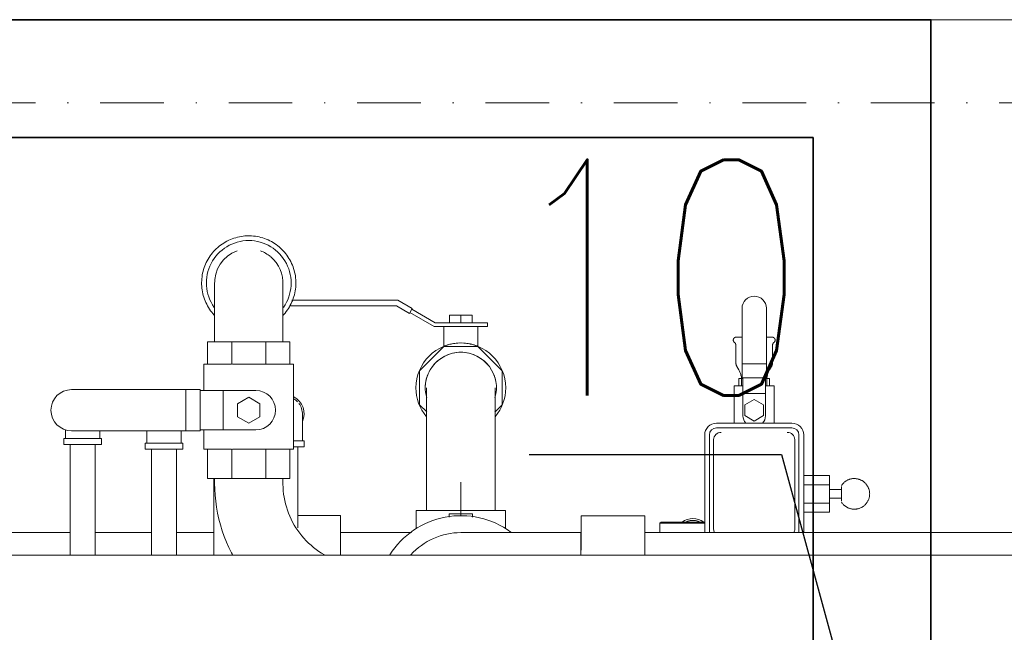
# Model space of a CAD drawing. Header units: millimetres. Extents: x -303 to 588072, y -379 to 357555.
# Tile 47 of 88: x 563116 to 563200, y 340498 to 340550. Entities that reach past the tile are written whole.
import ezdxf

# ---------------------------------------------------------------- set-up
doc = ezdxf.new("R2010")
doc.units = ezdxf.units.MM
doc.header["$LTSCALE"] = 0.15
doc.header["$MEASUREMENT"] = 0
doc.header["$PDSIZE"] = -5
doc.linetypes.add('Kropki i Kreski', pattern=[72, 36, -18, 0, -18])
for name, color, linetype in [('2_ściany wewnętrzne.ISTN', 7, 'Continuous'), ('3_pompownia.K_IR', 7, 'Continuous'), ('4_osie.ISTN', 7, 'Continuous'), ('RFD_1', 2, 'Continuous'), ('RFD_3', 4, 'Continuous'), ('RFD_5', 8, 'Continuous'), ('RFD_5 @ 10', 8, 'Continuous')]:
    doc.layers.add(name, color=color, linetype=linetype)
doc.styles.get("Standard").update_dxf_attribs({"font": 'simplex.shx', "width": 0.75})
doc.dimstyles.new('opis 1.1', dxfattribs={"dimscale": 0, "dimtxt": 2, "dimasz": 1, "dimexe": 0.5, "dimexo": 1, "dimgap": 0, "dimtad": 0, "dimdec": 1, "dimrnd": 0.5, "dimdsep": 46, "dimtxsty": 'Standard', "dimblk1": 'OBLIQUE', "dimblk2": 'OBLIQUE', "dimsah": 1, "dimcen": 1, "dimdle": 0.5, "dimclrd": 256, "dimclre": 256, "dimclrt": 4, "dimadec": 0, "dimazin": 2, "dimtm": 1e-09, "dimtfac": 0.75, "dimtdec": 1, "dimtmove": 0, "dimatfit": 3, "dimfxl": 0, "dimtvp": 0.75, "dimtolj": 1, "dimtzin": 0, "dimlwd": -1, "dimlwe": -1, "dimarcsym": 0})

# ---------------------------------------------------------------- blocks, each defined once
blk = doc.blocks.new('rfrefrffff')
at = {"layer": '2_ściany wewnętrzne.ISTN', "color": 252, "linetype": 'Continuous', "lineweight": 0, "flags": 128}
blk.add_lwpolyline([(562759.634, 340549.936), (563208.634, 340549.936)], dxfattribs=at)
at = {"layer": '3_pompownia.K_IR', "color": 254, "linetype": 'Continuous', "lineweight": 15}
for p, q in [((563183.634, 340511.241), (563183.634, 340533.828)), ((563139.21, 340525.648), (563148.277, 340525.648)), ((563148.403, 340526.118), (563139.404, 340526.118)), ((563148.277, 340525.648), (563149.377, 340525.013)), ((563149.612, 340525.42), (563148.403, 340526.118)), ((563177.606, 340520.738), (563177.606, 340525.441)), ((563179.67, 340525.441), (563179.67, 340520.738)), ((563149.377, 340525.013), (563149.612, 340525.42)), ((563149.415, 340525.079), (563151.472, 340523.891)), ((563151.558, 340524.208), (563149.574, 340525.354)), ((563152.788, 340524.848), (563153.738, 340524.848)), ((563152.788, 340524.848), (563152.788, 340524.208)), ((563153.738, 340524.848), (563154.688, 340524.848)), ((563153.738, 340524.848), (563153.738, 340524.208)), ((563154.688, 340524.848), (563154.688, 340524.208)), ((563132.838, 340524.191), (563132.838, 340522.591)), ((563138.638, 340522.591), (563138.638, 340524.191)), ((563151.472, 340523.891), (563154.336, 340523.891)), ((563151.558, 340524.208), (563154.336, 340524.208)), ((563152.288, 340523.891), (563152.288, 340522.214)), ((563156.006, 340524.208), (563154.336, 340524.208)), ((563154.336, 340523.891), (563156.006, 340523.891)), ((563155.188, 340522.214), (563155.188, 340523.891)), ((563156.006, 340523.891), (563156.006, 340524.208)), ((563177.594, 340522.991), (563177.091, 340522.991)), ((563180.185, 340522.991), (563179.682, 340522.991)), ((563132.243, 340522.591), (563134.29, 340522.591)), ((563132.243, 340520.691), (563132.243, 340522.591)), ((563134.29, 340522.591), (563137.185, 340522.591)), ((563134.29, 340522.591), (563134.29, 340520.691)), ((563137.185, 340522.591), (563139.233, 340522.591)), ((563137.185, 340522.591), (563137.185, 340520.691)), ((563139.233, 340522.591), (563139.233, 340520.691)), ((563152.29, 340522.186), (563150.243, 340520.138)), ((563155.185, 340522.186), (563152.29, 340522.186)), ((563157.233, 340520.138), (563155.185, 340522.186)), ((563177.083, 340522.302), (563177.083, 340520.824)), ((563180.193, 340520.824), (563180.193, 340522.302)), ((563131.928, 340520.691), (563131.928, 340518.461)), ((563132.213, 340520.691), (563131.928, 340520.691)), ((563134.278, 340520.691), (563132.223, 340520.691)), ((563137.183, 340520.691), (563134.346, 340520.691)), ((563139.253, 340520.691), (563137.198, 340520.691)), ((563139.548, 340520.691), (563139.263, 340520.691)), ((563139.548, 340513.491), (563139.548, 340520.691)), ((563177.168, 340520.504), (563177.328, 340520.228)), ((563177.606, 340519.529), (563177.606, 340520.738)), ((563179.67, 340520.738), (563177.606, 340520.738)), ((563179.67, 340520.738), (563179.67, 340519.529)), ((563179.948, 340520.228), (563180.107, 340520.504)), ((563150.243, 340520.138), (563150.243, 340517.243)), ((563157.233, 340517.243), (563157.233, 340520.138)), ((563176.931, 340518.854), (563176.931, 340515.691)), ((563177.678, 340518.854), (563176.931, 340518.854)), ((563177.328, 340519.489), (563177.685, 340519.489)), ((563177.328, 340519.489), (563177.328, 340518.854)), ((563177.569, 340519.328), (563177.569, 340518.854)), ((563179.67, 340519.529), (563177.606, 340519.529)), ((563177.685, 340518.218), (563177.685, 340519.529)), ((563179.59, 340519.529), (563179.59, 340518.218)), ((563179.59, 340519.489), (563179.947, 340519.489)), ((563180.344, 340518.854), (563179.597, 340518.854)), ((563179.707, 340518.854), (563179.707, 340519.328)), ((563179.947, 340519.489), (563179.947, 340518.854)), ((563180.344, 340515.691), (563180.344, 340518.854)), ((563120.698, 340518.541), (563130.403, 340518.541)), ((563130.403, 340518.541), (563131.612, 340518.541)), ((563130.403, 340518.541), (563130.403, 340515.041)), ((563131.612, 340518.541), (563131.612, 340515.041)), ((563131.612, 340518.461), (563133.558, 340518.461)), ((563136.336, 340518.461), (563133.558, 340518.461)), ((563133.558, 340518.461), (563133.558, 340515.121)), ((563177.685, 340518.218), (563177.685, 340516.313)), ((563179.59, 340518.218), (563177.685, 340518.218)), ((563179.59, 340516.313), (563179.59, 340518.218)), ((563135.738, 340517.888), (563134.788, 340517.339)), ((563134.788, 340517.339), (563134.788, 340516.242)), ((563136.688, 340517.339), (563135.738, 340517.888)), ((563136.688, 340516.242), (563136.688, 340517.339)), ((563150.243, 340517.243), (563150.843, 340516.643)), ((563156.625, 340516.635), (563157.233, 340517.243)), ((563178.638, 340517.707), (563177.844, 340517.249)), ((563177.844, 340517.249), (563177.844, 340516.332)), ((563179.432, 340517.249), (563178.638, 340517.707)), ((563179.431, 340516.332), (563179.432, 340517.249)), ((563177.844, 340516.332), (563178.638, 340515.874)), ((563178.638, 340515.874), (563179.431, 340516.332)), ((563134.788, 340516.242), (563135.738, 340515.694)), ((563135.738, 340515.694), (563136.688, 340516.242)), ((563181.838, 340515.691), (563175.438, 340515.691)), ((563120.188, 340514.691), (563120.188, 340514.391)), ((563130.403, 340515.041), (563120.698, 340515.041)), ((563123.088, 340514.391), (563123.088, 340514.691)), ((563131.612, 340515.041), (563130.403, 340515.041)), ((563133.558, 340515.121), (563131.612, 340515.121)), ((563131.928, 340515.121), (563131.928, 340513.491)), ((563133.558, 340515.121), (563136.336, 340515.121)), ((563174.438, 340514.691), (563174.438, 340506.405)), ((563174.838, 340506.405), (563174.838, 340514.691)), ((563175.438, 340515.291), (563181.838, 340515.291)), ((563182.438, 340514.691), (563182.438, 340506.405)), ((563182.838, 340506.405), (563182.838, 340514.691)), ((563120.038, 340514.391), (563120.038, 340513.891)), ((563121.638, 340514.391), (563120.038, 340514.391)), ((563120.038, 340513.891), (563121.638, 340513.891)), ((563120.573, 340513.891), (563120.573, 340504.501)), ((563123.238, 340514.391), (563121.638, 340514.391)), ((563121.638, 340513.891), (563123.238, 340513.891)), ((563122.703, 340504.501), (563122.703, 340513.891)), ((563123.238, 340513.891), (563123.238, 340514.391)), ((563126.938, 340513.991), (563126.938, 340513.491)), ((563128.538, 340513.991), (563126.938, 340513.991)), ((563127.088, 340514.291), (563127.088, 340513.991)), ((563130.138, 340513.991), (563128.538, 340513.991)), ((563129.988, 340513.991), (563129.988, 340514.291)), ((563130.138, 340513.491), (563130.138, 340513.991)), ((563140.438, 340514.191), (563139.552, 340514.191)), ((563140.288, 340514.191), (563140.288, 340514.491)), ((563140.438, 340513.691), (563140.438, 340514.191)), ((563175.193, 340506.713), (563175.193, 340514.268)), ((563182.083, 340514.268), (563182.083, 340506.713)), ((563126.938, 340513.491), (563128.538, 340513.491)), ((563127.473, 340513.491), (563127.473, 340504.501)), ((563128.538, 340513.491), (563130.138, 340513.491)), ((563129.603, 340504.501), (563129.603, 340513.491)), ((563131.928, 340513.491), (563132.213, 340513.491)), ((563132.223, 340513.491), (563134.278, 340513.491)), ((563132.243, 340510.991), (563132.243, 340513.491)), ((563134.29, 340513.491), (563134.29, 340510.991)), ((563134.346, 340513.491), (563137.183, 340513.491)), ((563137.185, 340513.491), (563137.185, 340510.991)), ((563137.198, 340513.491), (563139.253, 340513.491)), ((563139.233, 340513.491), (563139.233, 340510.991)), ((563139.263, 340513.491), (563139.548, 340513.491)), ((563139.548, 340513.691), (563140.438, 340513.691)), ((563139.903, 340506.816), (563139.903, 340513.691)), ((563185.038, 340511.241), (563182.838, 340511.241)), ((563185.038, 340511.241), (563185.038, 340510.466)), ((563134.29, 340510.991), (563132.243, 340510.991)), ((563132.773, 340510.991), (563132.773, 340504.501)), ((563132.838, 340510.991), (563132.838, 340510.591)), ((563137.185, 340510.991), (563134.29, 340510.991)), ((563139.233, 340510.991), (563137.185, 340510.991)), ((563138.638, 340510.591), (563138.638, 340510.991)), ((563153.738, 340507.84), (563153.738, 340510.69)), ((563185.038, 340510.466), (563182.838, 340510.466)), ((563185.038, 340510.466), (563185.038, 340508.916)), ((563186.048, 340510.051), (563185.038, 340510.051)), ((563186.048, 340509.691), (563186.048, 340510.304)), ((563186.048, 340509.077), (563186.048, 340509.691)), ((563150.838, 340508.891), (563150.838, 340508.291)), ((563156.638, 340508.291), (563156.638, 340508.891)), ((563185.038, 340508.916), (563182.838, 340508.916)), ((563185.038, 340509.331), (563186.048, 340509.331)), ((563185.038, 340508.916), (563185.038, 340508.141)), ((563149.938, 340508.291), (563149.938, 340506.71)), ((563157.538, 340508.291), (563149.938, 340508.291)), ((563152.75, 340508.005), (563152.75, 340507.71)), ((563154.725, 340507.71), (563154.725, 340508.005)), ((563157.538, 340506.71), (563157.538, 340508.291)), ((563185.038, 340508.141), (563182.838, 340508.141)), ((563183.634, 340506.405), (563183.634, 340508.141)), ((563143.527, 340507.842), (563139.903, 340507.842)), ((563143.527, 340504.52), (563143.527, 340507.842)), ((563169.359, 340507.84), (563163.949, 340507.84)), ((563169.359, 340506.452), (563169.359, 340507.597)), ((563170.738, 340507.291), (563170.638, 340507.191)), ((563170.638, 340507.191), (563170.638, 340506.393)), ((563173.438, 340507.191), (563170.638, 340507.191)), ((563173.438, 340507.291), (563170.738, 340507.291)), ((563174.479, 340507.291), (563173.438, 340507.291)), ((563174.481, 340507.191), (563173.438, 340507.191)), ((563120.584, 340506.407), (563101.706, 340506.407)), ((563127.473, 340506.407), (563122.691, 340506.407)), ((563132.773, 340506.407), (563129.594, 340506.407)), ((563149.541, 340506.407), (563143.527, 340506.407)), ((563229.013, 340506.405), (563169.35, 340506.405)), ((563207.858, 340504.501), (563098.293, 340504.501))]:
    blk.add_line(p, q, dxfattribs=at)
at = {"layer": '3_pompownia.K_IR', "color": 254, "linetype": 'Continuous', "lineweight": 15, "flags": 128}
for points in [[(563135.738, 340531.591), (563135.578, 340531.587), (563135.418, 340531.578), (563135.259, 340531.562), (563135.1, 340531.54), (563134.943, 340531.511), (563134.787, 340531.476), (563134.632, 340531.435), (563134.479, 340531.388), (563134.329, 340531.334), (563134.18, 340531.275), (563134.034, 340531.21), (563133.891, 340531.139), (563133.75, 340531.062), (563133.613, 340530.98), (563133.479, 340530.892), (563133.349, 340530.799), (563133.223, 340530.701), (563133.1, 340530.598), (563132.982, 340530.49), (563132.868, 340530.377), (563132.759, 340530.261), (563132.655, 340530.139), (563132.555, 340530.014), (563132.461, 340529.885), (563132.372, 340529.752), (563132.288, 340529.616), (563132.21, 340529.476), (563132.137, 340529.333), (563132.071, 340529.188), (563132.01, 340529.04), (563131.955, 340528.89), (563131.906, 340528.738), (563131.863, 340528.583), (563131.826, 340528.428), (563131.796, 340528.271), (563131.772, 340528.112), (563131.754, 340527.953), (563131.743, 340527.794), (563131.738, 340527.634), (563131.739, 340527.474), (563131.747, 340527.314), (563131.762, 340527.155), (563131.782, 340526.996), (563131.809, 340526.838), (563131.842, 340526.682), (563131.882, 340526.527), (563131.927, 340526.373), (563131.979, 340526.222), (563132.037, 340526.073), (563132.101, 340525.926), (563132.17, 340525.782), (563132.245, 340525.641), (563132.326, 340525.503), (563132.412, 340525.368), (563132.504, 340525.237), (563132.6, 340525.109), (563132.702, 340524.986), (563132.809, 340524.866)], [(563138.637, 340524.835), (563138.716, 340524.921), (563138.821, 340525.042), (563138.92, 340525.167), (563139.015, 340525.297), (563139.104, 340525.429), (563139.187, 340525.566), (563139.266, 340525.705), (563139.338, 340525.848), (563139.405, 340525.993), (563139.466, 340526.141), (563139.521, 340526.291), (563139.57, 340526.444), (563139.613, 340526.598), (563139.649, 340526.754), (563139.68, 340526.911), (563139.704, 340527.069), (563139.721, 340527.228), (563139.733, 340527.388), (563139.738, 340527.547), (563139.736, 340527.707), (563139.728, 340527.867), (563139.714, 340528.027), (563139.693, 340528.185), (563139.666, 340528.343), (563139.633, 340528.499), (563139.594, 340528.655), (563139.548, 340528.808), (563139.496, 340528.959), (563139.439, 340529.108), (563139.375, 340529.255), (563139.305, 340529.399), (563139.23, 340529.541), (563139.15, 340529.679), (563139.063, 340529.813), (563138.972, 340529.945), (563138.875, 340530.072), (563138.773, 340530.196), (563138.667, 340530.315), (563138.555, 340530.43), (563138.44, 340530.54), (563138.319, 340530.646), (563138.195, 340530.747), (563138.067, 340530.842), (563137.935, 340530.933), (563137.8, 340531.018), (563137.661, 340531.098), (563137.519, 340531.172), (563137.375, 340531.24), (563137.227, 340531.303), (563137.078, 340531.36), (563136.926, 340531.41), (563136.772, 340531.455), (563136.617, 340531.493), (563136.46, 340531.525), (563136.302, 340531.551), (563136.143, 340531.57), (563135.984, 340531.583), (563135.824, 340531.59), (563135.738, 340531.591)], [(563132.838, 340527.591), (563132.838, 340527.588), (563132.838, 340527.58), (563132.838, 340527.566), (563132.838, 340527.547), (563132.838, 340527.523), (563132.838, 340527.493), (563132.838, 340527.458), (563132.838, 340527.418), (563132.838, 340527.373), (563132.838, 340527.322), (563132.838, 340527.267), (563132.838, 340527.206), (563132.838, 340527.141), (563132.838, 340527.071), (563132.838, 340526.997), (563132.838, 340526.918), (563132.838, 340526.834), (563132.838, 340526.747), (563132.838, 340526.655), (563132.838, 340526.559), (563132.838, 340526.46), (563132.838, 340526.357), (563132.838, 340526.25), (563132.838, 340526.141), (563132.838, 340526.028), (563132.838, 340525.912), (563132.838, 340525.793), (563132.838, 340525.672), (563132.838, 340525.548), (563132.838, 340525.423), (563132.838, 340525.295), (563132.838, 340525.165), (563132.838, 340525.034), (563132.838, 340524.902), (563132.838, 340524.769), (563132.838, 340524.634), (563132.838, 340524.499), (563132.838, 340524.363), (563132.838, 340524.227), (563132.838, 340524.191)], [(563138.638, 340524.191), (563138.638, 340524.327), (563138.638, 340524.462), (563138.638, 340524.598), (563138.638, 340524.732), (563138.638, 340524.866), (563138.638, 340524.999), (563138.638, 340525.13), (563138.638, 340525.26), (563138.638, 340525.388), (563138.638, 340525.515), (563138.638, 340525.639), (563138.638, 340525.761), (563138.638, 340525.88), (563138.638, 340525.997), (563138.638, 340526.11), (563138.638, 340526.221), (563138.638, 340526.329), (563138.638, 340526.433), (563138.638, 340526.533), (563138.638, 340526.63), (563138.638, 340526.722), (563138.638, 340526.811), (563138.638, 340526.896), (563138.638, 340526.976), (563138.638, 340527.052), (563138.638, 340527.123), (563138.638, 340527.189), (563138.638, 340527.251), (563138.638, 340527.308), (563138.638, 340527.36), (563138.638, 340527.406), (563138.638, 340527.448), (563138.638, 340527.484), (563138.638, 340527.515), (563138.638, 340527.541), (563138.638, 340527.562), (563138.638, 340527.577), (563138.638, 340527.586), (563138.638, 340527.59)], [(563176.963, 340522.542), (563176.955, 340522.548), (563176.947, 340522.554), (563176.94, 340522.561), (563176.933, 340522.568), (563176.926, 340522.575), (563176.92, 340522.583), (563176.913, 340522.591), (563176.907, 340522.599), (563176.902, 340522.607), (563176.897, 340522.616), (563176.892, 340522.625), (563176.887, 340522.633), (563176.883, 340522.643), (563176.879, 340522.652), (563176.876, 340522.661), (563176.873, 340522.671), (563176.87, 340522.68), (563176.868, 340522.69), (563176.866, 340522.7), (563176.865, 340522.71), (563176.864, 340522.72), (563176.863, 340522.73), (563176.863, 340522.74), (563176.863, 340522.75), (563176.863, 340522.76), (563176.864, 340522.77), (563176.866, 340522.78), (563176.867, 340522.789), (563176.869, 340522.799), (563176.872, 340522.809), (563176.875, 340522.819), (563176.878, 340522.828), (563176.882, 340522.837), (563176.886, 340522.846), (563176.89, 340522.855), (563176.895, 340522.864), (563176.9, 340522.873), (563176.905, 340522.881), (563176.911, 340522.889), (563176.917, 340522.897), (563176.924, 340522.905), (563176.93, 340522.913), (563176.937, 340522.92), (563176.945, 340522.927), (563176.952, 340522.933), (563176.96, 340522.939), (563176.968, 340522.945), (563176.976, 340522.951), (563176.985, 340522.956), (563176.993, 340522.961), (563177.002, 340522.966), (563177.011, 340522.97), (563177.02, 340522.974), (563177.03, 340522.977), (563177.039, 340522.981), (563177.049, 340522.983), (563177.059, 340522.986), (563177.068, 340522.988), (563177.078, 340522.989), (563177.088, 340522.99), (563177.091, 340522.991)], [(563180.185, 340522.991), (563180.194, 340522.99), (563180.204, 340522.988), (563180.214, 340522.986), (563180.224, 340522.984), (563180.234, 340522.981), (563180.243, 340522.978), (563180.253, 340522.975), (563180.262, 340522.971), (563180.271, 340522.967), (563180.28, 340522.963), (563180.289, 340522.958), (563180.297, 340522.952), (563180.305, 340522.947), (563180.313, 340522.941), (563180.321, 340522.935), (563180.329, 340522.928), (563180.336, 340522.922), (563180.343, 340522.914), (563180.35, 340522.907), (563180.357, 340522.899), (563180.363, 340522.892), (563180.369, 340522.884), (563180.374, 340522.875), (563180.379, 340522.867), (563180.384, 340522.858), (563180.389, 340522.849), (563180.393, 340522.84), (563180.396, 340522.831), (563180.4, 340522.821), (563180.403, 340522.812), (563180.405, 340522.802), (563180.408, 340522.792), (563180.409, 340522.782), (563180.411, 340522.772), (563180.412, 340522.762), (563180.413, 340522.752), (563180.413, 340522.742), (563180.413, 340522.732), (563180.412, 340522.723), (563180.411, 340522.713), (563180.41, 340522.703), (563180.408, 340522.693), (563180.406, 340522.683), (563180.403, 340522.673), (563180.4, 340522.664), (563180.397, 340522.654), (563180.393, 340522.645), (563180.389, 340522.636), (563180.385, 340522.627), (563180.38, 340522.618), (563180.375, 340522.61), (563180.37, 340522.601), (563180.364, 340522.593), (563180.358, 340522.585), (563180.351, 340522.577), (563180.345, 340522.57), (563180.338, 340522.563), (563180.33, 340522.556), (563180.323, 340522.549), (563180.315, 340522.543), (563180.313, 340522.542)], [(563152.288, 340522.214), (563152.31, 340522.225), (563152.338, 340522.236), (563152.376, 340522.249), (563152.425, 340522.267), (563152.483, 340522.289), (563152.551, 340522.312), (563152.588, 340522.324), (563152.628, 340522.335), (563152.669, 340522.347), (563152.712, 340522.359), (563152.805, 340522.384), (563152.904, 340522.409), (563153.01, 340522.43), (563153.122, 340522.45), (563153.239, 340522.467), (563153.36, 340522.482), (563153.484, 340522.492), (563153.628, 340522.499)], [(563153.803, 340522.499), (563153.992, 340522.492), (563154.237, 340522.467), (563154.354, 340522.45), (563154.466, 340522.43), (563154.52, 340522.42), (563154.572, 340522.409), (563154.671, 340522.384), (563154.763, 340522.359), (563154.807, 340522.347), (563154.848, 340522.335), (563154.888, 340522.324), (563154.925, 340522.312), (563154.992, 340522.288), (563155.051, 340522.267), (563155.099, 340522.249), (563155.138, 340522.236), (563155.165, 340522.225), (563155.188, 340522.214)], [(563177.083, 340522.302), (563177.083, 340522.314), (563177.082, 340522.326), (563177.081, 340522.338), (563177.079, 340522.349), (563177.077, 340522.361), (563177.074, 340522.373), (563177.071, 340522.385), (563177.068, 340522.396), (563177.064, 340522.407), (563177.059, 340522.418), (563177.054, 340522.429), (563177.049, 340522.44), (563177.043, 340522.451), (563177.037, 340522.461), (563177.03, 340522.471), (563177.023, 340522.481), (563177.016, 340522.49), (563177.008, 340522.499), (563177, 340522.508), (563176.992, 340522.517), (563176.983, 340522.525), (563176.974, 340522.533), (563176.964, 340522.54), (563176.963, 340522.542)], [(563180.313, 340522.542), (563180.303, 340522.534), (563180.294, 340522.526), (563180.285, 340522.518), (563180.277, 340522.51), (563180.269, 340522.501), (563180.261, 340522.492), (563180.253, 340522.483), (563180.246, 340522.473), (563180.24, 340522.463), (563180.233, 340522.453), (563180.228, 340522.442), (563180.222, 340522.431), (563180.217, 340522.42), (563180.213, 340522.409), (563180.209, 340522.398), (563180.205, 340522.387), (563180.202, 340522.375), (563180.199, 340522.363), (563180.197, 340522.352), (563180.195, 340522.34), (563180.194, 340522.328), (563180.193, 340522.316), (563180.193, 340522.304), (563180.193, 340522.302)], [(563177.168, 340520.504), (563177.156, 340520.526), (563177.145, 340520.549), (563177.134, 340520.572), (563177.125, 340520.596), (563177.116, 340520.62), (563177.108, 340520.645), (563177.102, 340520.669), (563177.096, 340520.694), (563177.091, 340520.719), (563177.088, 340520.745), (563177.085, 340520.77), (563177.083, 340520.796), (563177.083, 340520.821), (563177.083, 340520.824)], [(563180.193, 340520.824), (563180.192, 340520.798), (563180.191, 340520.772), (563180.188, 340520.747), (563180.185, 340520.722), (563180.18, 340520.696), (563180.174, 340520.671), (563180.168, 340520.647), (563180.16, 340520.622), (563180.152, 340520.598), (563180.142, 340520.574), (563180.132, 340520.551), (563180.12, 340520.528), (563180.108, 340520.506), (563180.107, 340520.504)], [(563177.569, 340519.328), (563177.567, 340519.4), (563177.563, 340519.472), (563177.556, 340519.544), (563177.546, 340519.615), (563177.533, 340519.686), (563177.517, 340519.756), (563177.499, 340519.826), (563177.477, 340519.894), (563177.453, 340519.962), (563177.427, 340520.029), (563177.397, 340520.095), (563177.365, 340520.159), (563177.331, 340520.222), (563177.328, 340520.228)], [(563179.948, 340520.228), (563179.913, 340520.165), (563179.881, 340520.101), (563179.851, 340520.035), (563179.824, 340519.968), (563179.8, 340519.9), (563179.779, 340519.832), (563179.76, 340519.762), (563179.744, 340519.692), (563179.731, 340519.621), (563179.721, 340519.55), (563179.713, 340519.478), (563179.708, 340519.407), (563179.707, 340519.335), (563179.707, 340519.328)], [(563150.838, 340518.691), (563150.838, 340518.683), (563150.838, 340518.659), (563150.838, 340518.62), (563150.838, 340518.565), (563150.838, 340518.495), (563150.838, 340518.41), (563150.838, 340518.309), (563150.838, 340518.193), (563150.838, 340518.062), (563150.838, 340517.917), (563150.838, 340517.757), (563150.838, 340517.583), (563150.838, 340517.395), (563150.838, 340517.194), (563150.838, 340516.979), (563150.838, 340516.751), (563150.838, 340516.511), (563150.838, 340516.258), (563150.838, 340515.994), (563150.838, 340515.718), (563150.838, 340515.432), (563150.838, 340515.135), (563150.838, 340514.828), (563150.838, 340514.511), (563150.838, 340514.186), (563150.838, 340513.852), (563150.838, 340513.51), (563150.838, 340513.16), (563150.838, 340512.804), (563150.838, 340512.442), (563150.838, 340512.074), (563150.838, 340511.7), (563150.838, 340511.323), (563150.838, 340510.941), (563150.838, 340510.556), (563150.838, 340510.169), (563150.838, 340509.779), (563150.838, 340509.388), (563150.838, 340508.996), (563150.838, 340508.891)], [(563156.638, 340508.891), (563156.638, 340509.283), (563156.638, 340509.674), (563156.638, 340510.064), (563156.638, 340510.452), (563156.638, 340510.838), (563156.638, 340511.22), (563156.638, 340511.599), (563156.638, 340511.973), (563156.638, 340512.343), (563156.638, 340512.707), (563156.638, 340513.065), (563156.638, 340513.416), (563156.638, 340513.76), (563156.638, 340514.096), (563156.638, 340514.424), (563156.638, 340514.743), (563156.638, 340515.053), (563156.638, 340515.353), (563156.638, 340515.642), (563156.638, 340515.921), (563156.638, 340516.188), (563156.638, 340516.444), (563156.638, 340516.688), (563156.638, 340516.919), (563156.638, 340517.137), (563156.638, 340517.342), (563156.638, 340517.534), (563156.638, 340517.712), (563156.638, 340517.875), (563156.638, 340518.025), (563156.638, 340518.159), (563156.638, 340518.279), (563156.638, 340518.384), (563156.638, 340518.474), (563156.638, 340518.548), (563156.638, 340518.607), (563156.638, 340518.65), (563156.638, 340518.678), (563156.638, 340518.69)], [(563140.288, 340514.491), (563140.288, 340514.571), (563140.288, 340514.65), (563140.288, 340514.73), (563140.288, 340514.809), (563140.288, 340514.888), (563140.288, 340514.966), (563140.288, 340515.043), (563140.288, 340515.12), (563140.288, 340515.195), (563140.288, 340515.27), (563140.288, 340515.343), (563140.288, 340515.414), (563140.288, 340515.484), (563140.288, 340515.553), (563140.288, 340515.62), (563140.288, 340515.685), (563140.288, 340515.748), (563140.288, 340515.809), (563140.288, 340515.869), (563140.288, 340515.925), (563140.288, 340515.98), (563140.288, 340516.032), (563140.288, 340516.082), (563140.288, 340516.129), (563140.288, 340516.174), (563140.288, 340516.215), (563140.288, 340516.255), (563140.288, 340516.291), (563140.288, 340516.324), (563140.288, 340516.355), (563140.288, 340516.382), (563140.288, 340516.407), (563140.288, 340516.428), (563140.288, 340516.446), (563140.288, 340516.462), (563140.288, 340516.474), (563140.288, 340516.482), (563140.288, 340516.488), (563140.288, 340516.491)], [(563120.188, 340515.109), (563120.188, 340515.031), (563120.188, 340514.952), (563120.188, 340514.872), (563120.188, 340514.792), (563120.188, 340514.712), (563120.188, 340514.691)], [(563123.088, 340514.691), (563123.088, 340514.771), (563123.088, 340514.85), (563123.088, 340514.93), (563123.088, 340515.009)], [(563127.088, 340515.015), (563127.088, 340514.94), (563127.088, 340514.864), (563127.088, 340514.787), (563127.088, 340514.709), (563127.088, 340514.631), (563127.088, 340514.552), (563127.088, 340514.472), (563127.088, 340514.392), (563127.088, 340514.312), (563127.088, 340514.291)], [(563129.988, 340514.291), (563129.988, 340514.371), (563129.988, 340514.45), (563129.988, 340514.53), (563129.988, 340514.609), (563129.988, 340514.688), (563129.988, 340514.766), (563129.988, 340514.843), (563129.988, 340514.92), (563129.988, 340514.995)], [(563132.838, 340510.591), (563132.848, 340510.079), (563132.879, 340509.568), (563132.93, 340509.058), (563133.001, 340508.551), (563133.093, 340508.048), (563133.205, 340507.548), (563133.336, 340507.053), (563133.488, 340506.564), (563133.658, 340506.082), (563133.848, 340505.606), (563134.057, 340505.139), (563134.284, 340504.68), (563134.358, 340504.545)], [(563142.16, 340504.516), (563141.919, 340504.66), (563141.685, 340504.813), (563141.457, 340504.976), (563141.236, 340505.148), (563141.022, 340505.328), (563140.815, 340505.517), (563140.616, 340505.714), (563140.425, 340505.918), (563140.243, 340506.131), (563140.069, 340506.35), (563139.903, 340506.576), (563139.747, 340506.809), (563139.601, 340507.047), (563139.464, 340507.291), (563139.337, 340507.541), (563139.22, 340507.795), (563139.113, 340508.054), (563139.017, 340508.317), (563138.932, 340508.584), (563138.857, 340508.853), (563138.793, 340509.126), (563138.74, 340509.401), (563138.698, 340509.678), (563138.667, 340509.956), (563138.647, 340510.235), (563138.638, 340510.515), (563138.638, 340510.591)], [(563186.048, 340510.399), (563186.077, 340510.442), (563186.108, 340510.484), (563186.14, 340510.525), (563186.175, 340510.564), (563186.21, 340510.602), (563186.247, 340510.638), (563186.286, 340510.673), (563186.326, 340510.706), (563186.367, 340510.738), (563186.41, 340510.768), (563186.453, 340510.796), (563186.498, 340510.822), (563186.544, 340510.847), (563186.591, 340510.87), (563186.638, 340510.891), (563186.687, 340510.91), (563186.736, 340510.927), (563186.785, 340510.942), (563186.836, 340510.955), (563186.887, 340510.966), (563186.938, 340510.975), (563186.989, 340510.982), (563187.041, 340510.987), (563187.093, 340510.99), (563187.145, 340510.991), (563187.197, 340510.989), (563187.249, 340510.986), (563187.301, 340510.98), (563187.352, 340510.973), (563187.403, 340510.963), (563187.454, 340510.952), (563187.504, 340510.938), (563187.554, 340510.922), (563187.602, 340510.905), (563187.651, 340510.885), (563187.698, 340510.864), (563187.744, 340510.84), (563187.79, 340510.815), (563187.834, 340510.788), (563187.878, 340510.76), (563187.92, 340510.729), (563187.961, 340510.697), (563188, 340510.663), (563188.039, 340510.628), (563188.075, 340510.591), (563188.111, 340510.553), (563188.144, 340510.513), (563188.176, 340510.472), (563188.207, 340510.43), (563188.236, 340510.387), (563188.263, 340510.343), (563188.288, 340510.297), (563188.311, 340510.251), (563188.332, 340510.203), (563188.352, 340510.155), (563188.37, 340510.106), (563188.385, 340510.056), (563188.399, 340510.006), (563188.41, 340509.956), (563188.42, 340509.905), (563188.428, 340509.853), (563188.433, 340509.801), (563188.436, 340509.749), (563188.438, 340509.697), (563188.438, 340509.691)], [(563188.438, 340509.691), (563188.437, 340509.639), (563188.434, 340509.587), (563188.428, 340509.535), (563188.421, 340509.484), (563188.412, 340509.432), (563188.4, 340509.382), (563188.387, 340509.331), (563188.372, 340509.282), (563188.354, 340509.233), (563188.335, 340509.184), (563188.314, 340509.137), (563188.291, 340509.09), (563188.266, 340509.045), (563188.239, 340509), (563188.211, 340508.957), (563188.18, 340508.914), (563188.149, 340508.873), (563188.115, 340508.833), (563188.08, 340508.795), (563188.043, 340508.758), (563188.005, 340508.723), (563187.966, 340508.689), (563187.925, 340508.656), (563187.883, 340508.626), (563187.84, 340508.597), (563187.796, 340508.57), (563187.75, 340508.544), (563187.704, 340508.521), (563187.657, 340508.499), (563187.609, 340508.479), (563187.56, 340508.461), (563187.51, 340508.445), (563187.46, 340508.431), (563187.41, 340508.419), (563187.359, 340508.41), (563187.307, 340508.402), (563187.256, 340508.396), (563187.204, 340508.392), (563187.152, 340508.391), (563187.1, 340508.391), (563187.048, 340508.394), (563186.996, 340508.398), (563186.945, 340508.405), (563186.893, 340508.414), (563186.842, 340508.425), (563186.792, 340508.437), (563186.742, 340508.452), (563186.693, 340508.469), (563186.644, 340508.488), (563186.597, 340508.509), (563186.55, 340508.531), (563186.504, 340508.556), (563186.459, 340508.582), (563186.415, 340508.61), (563186.373, 340508.64), (563186.331, 340508.671), (563186.291, 340508.704), (563186.252, 340508.739), (563186.215, 340508.775), (563186.179, 340508.813), (563186.145, 340508.852), (563186.112, 340508.892), (563186.081, 340508.934), (563186.051, 340508.977), (563186.048, 340508.982)], [(563172.806, 340507.296), (563172.859, 340507.32), (563172.912, 340507.342), (563172.967, 340507.362), (563173.022, 340507.38), (563173.078, 340507.395), (563173.134, 340507.409), (563173.191, 340507.42), (563173.249, 340507.428), (563173.306, 340507.435), (563173.364, 340507.439), (563173.422, 340507.441), (563173.438, 340507.441)], [(563173.438, 340507.441), (563173.496, 340507.44), (563173.554, 340507.436), (563173.611, 340507.43), (563173.669, 340507.422), (563173.726, 340507.412), (563173.782, 340507.399), (563173.838, 340507.384), (563173.894, 340507.367), (563173.949, 340507.348), (563174.002, 340507.326), (563174.055, 340507.303)], [(563163.923, 340506.405), (563163.515, 340506.405), (563163.108, 340506.405), (563162.702, 340506.405), (563162.297, 340506.405), (563161.896, 340506.405), (563161.498, 340506.405), (563161.103, 340506.405), (563160.714, 340506.405), (563160.329, 340506.405), (563159.95, 340506.405), (563159.578, 340506.405), (563159.213, 340506.405), (563158.855, 340506.405), (563158.505, 340506.405), (563158.164, 340506.405), (563157.832, 340506.405), (563157.51, 340506.405), (563157.199, 340506.405), (563156.898, 340506.405), (563156.608, 340506.405), (563156.33, 340506.405), (563156.065, 340506.405), (563155.811, 340506.405), (563155.571, 340506.405), (563155.345, 340506.405), (563155.132, 340506.405), (563154.933, 340506.405), (563154.748, 340506.405), (563154.579, 340506.405), (563154.424, 340506.405), (563154.284, 340506.405), (563154.16, 340506.405), (563154.052, 340506.405), (563153.959, 340506.405), (563153.883, 340506.405), (563153.822, 340506.405), (563153.778, 340506.405), (563153.75, 340506.405), (563153.738, 340506.405)]]:
    blk.add_lwpolyline(points, dxfattribs=at)
at = {"layer": '3_pompownia.K_IR', "color": 254, "linetype": 'Continuous', "lineweight": 15}
for centre, radius, start, end in [((563135.738, 340527.591), 3.6, 90, 215.09218), ((563135.738, 340527.591), 3.6, 324.90782, 90), ((563135.738, 340527.591), 2.9, 110, 183.5858), ((563135.738, 340527.591), 2.9, 50.72412, 70), ((563135.738, 340527.591), 2.9, 356.18243, 50), ((563178.638, 340525.441), 1.032, 359.99968, 179.99968), ((563153.738, 340518.691), 3.81, 0, 180), ((563153.738, 340518.691), 3.02, 90, 196.38564), ((563153.738, 340518.691), 3.02, 110.91396, 124.56693), ((563153.738, 340518.691), 3.02, 90, 102.59215), ((563153.738, 340518.691), 3.02, 343.53127, 90), ((563153.738, 340518.691), 3.02, 77.40785, 90), ((563153.738, 340518.691), 3.02, 55.43307, 69.08604), ((563153.738, 340518.691), 3.02, 127.68431, 141.06475), ((563153.738, 340518.691), 3.02, 38.93525, 52.31569), ((563153.738, 340518.691), 3.02, 150.52992, 160.63451), ((563153.738, 340518.691), 3.02, 19.36549, 29.19536), ((563153.738, 340518.691), 3.02, 162.83298, 175.92578), ((563153.738, 340518.691), 3.02, 3.55905, 17.16702), ((563120.698, 340516.791), 1.75, 90, 270), ((563136.336, 340516.791), 1.67, 270, 90), ((563138.838, 340516.491), 1.6, 335.48518, 63.49841), ((563153.738, 340518.691), 3.81, 180, 220.03569), ((563153.738, 340518.691), 3.81, 319.86216, 0), ((563138.838, 340516.491), 1.45, 45, 60), ((563138.838, 340516.491), 1.45, 357.33907, 37.38693), ((563178.638, 340516.313), 0.953, 179.99968, 221.12232), ((563178.638, 340516.313), 0.953, 318.87764, 359.99968), ((563175.438, 340514.691), 1, 90, 180), ((563181.838, 340514.691), 1, 0, 90), ((563175.438, 340514.691), 0.6, 90, 180), ((563175.838, 340514.268), 0.645, 90, 177.72038), ((563181.438, 340514.268), 0.645, 2.27962, 90), ((563181.838, 340514.691), 0.6, 0, 90), ((563175.838, 340514.268), 0.645, 177.72038, 180), ((563181.438, 340514.268), 0.645, 0, 2.27962), ((563153.738, 340500.69), 7.15, 53.69925, 147.60826), ((563173.438, 340505.991), 1.6, 90, 125.05215), ((563173.438, 340505.991), 1.6, 54.94785, 90), ((563153.738, 340500.69), 5.715, 90, 137.91413), ((563153.738, 340500.69), 5.715, 90, 137.91413), ((563175.838, 340506.713), 0.645, 180, 182.27962), ((563175.838, 340506.713), 0.645, 182.27962, 208.65335), ((563181.438, 340506.713), 0.645, 331.34665, 357.72038), ((563181.438, 340506.713), 0.645, 357.72038, 0)]:
    blk.add_arc(centre, radius, start, end, dxfattribs=at)
for centre, major_axis, ratio, start_param, end_param in [((563153.738, 340508.005), (0.987, 0), 0.000072, 3.141593, 4.712389), ((563153.738, 340508.005), (0.987, 0), 0.000072, 4.712389, 6.283185), ((563169.359, 340500.69), (0, 7.15), 0.002, 5.647913, 7.288639), ((563163.949, 340500.69), (0, 7.15), 0.002, 0, 1.005454), ((563163.923, 340500.69), (0, 5.715), 0.002, 0, 0.836259), ((563163.923, 340500.69), (0, 5.715), 0.002, 0, 0.836259), ((563169.359, 340500.69), (0, 5.715), 0.002, 0, 0.474741)]:
    blk.add_ellipse(centre, major_axis=major_axis, ratio=ratio, start_param=start_param, end_param=end_param, dxfattribs=at)
at = {"layer": '4_osie.ISTN', "color": 252, "linetype": 'Kropki i Kreski', "lineweight": 0}
blk.add_line((564414.735, 340542.882), (562540.382, 340542.882), dxfattribs=at)
blk = doc.blocks.new('_Oblique')
at = {"color": 0, "linetype": 'ByBlock', "lineweight": -2}
blk.add_line((-0.5, -0.5), (0.5, 0.5), dxfattribs=at)
blk = doc.blocks.new('*D1782')
at = {"layer": 'Defpoints', "color": 0, "lineweight": 80}
for p in [(563183.634, 340484.826), (562973.634, 340474.936), (563183.634, 340474.936)]:
    blk.add_point(p, dxfattribs=at)
at = {"layer": 'RFD_5'}
for p, q in [((562973.634, 340484.826), (562973.634, 340489.826)), ((563183.634, 340484.826), (563183.634, 340489.826)), ((562968.634, 340484.826), (563188.634, 340484.826))]:
    blk.add_line(p, q, dxfattribs=at)
at = {"layer": 'RFD_5', "xscale": 10, "yscale": 10, "zscale": 10, "rotation": 180}
blk.add_blockref('_Oblique', (562973.634, 340484.826), dxfattribs=at)
at = {"layer": 'RFD_5', "xscale": 10, "yscale": 10, "zscale": 10}
blk.add_blockref('_Oblique', (563183.634, 340484.826), dxfattribs=at)
at = {"layer": 'RFD_5', "color": 4, "insert": (563078.634, 340499.826), "char_height": 20, "attachment_point": 5}
blk.add_mtext('\\A1;210', dxfattribs=at)
blk = doc.blocks.new('*D1783')
at = {"layer": 'Defpoints', "color": 0, "lineweight": 80}
for p in [(563193.634, 340484.826), (563183.634, 340474.936), (563193.634, 340472.857)]:
    blk.add_point(p, dxfattribs=at)
at = {"layer": 'RFD_5'}
for p, q in [((563159.534, 340513.046), (563180.963, 340513.046)), ((563180.963, 340513.046), (563188.634, 340484.826)), ((563183.634, 340484.826), (563183.634, 340489.826)), ((563193.634, 340482.857), (563193.634, 340489.826)), ((563178.634, 340484.826), (563198.634, 340484.826))]:
    blk.add_line(p, q, dxfattribs=at)
at = {"layer": 'RFD_5', "xscale": 10, "yscale": 10, "zscale": 10, "rotation": 180}
blk.add_blockref('_Oblique', (563183.634, 340484.826), dxfattribs=at)
at = {"layer": 'RFD_5', "xscale": 10, "yscale": 10, "zscale": 10}
blk.add_blockref('_Oblique', (563193.634, 340484.826), dxfattribs=at)
at = {"layer": 'RFD_5', "color": 4, "insert": (563170.249, 340528.046), "char_height": 20, "attachment_point": 5}
blk.add_mtext('\\A1;10', dxfattribs=at)

msp = doc.modelspace()

# ---------------------------------------------------------------- linework, layer by layer
at = {"layer": 'RFD_1', "linetype": 'Continuous', "lineweight": 35, "flags": 128}
for points in [[(562963.634, 340549.936), (562963.634, 340464.936), (563193.634, 340464.936), (563193.634, 340549.936)], [(562973.634, 340539.936), (562973.634, 340474.936), (563183.634, 340474.936), (563183.634, 340539.936)]]:
    msp.add_lwpolyline(points, close=True, dxfattribs=at)

# ---------------------------------------------------------------- block references
at = {"layer": 'RFD_3', "color": 3}
msp.add_blockref('rfrefrffff', (0, 0), dxfattribs=at)

# ---------------------------------------------------------------- dimensions: what is measured, and where the dimension line sits
at = {"layer": 'RFD_5 @ 10'}
dim = msp.add_linear_dim(base=(563193.634, 340484.826), p1=(563183.634, 340474.936), p2=(563193.634, 340472.857), dimstyle='opis 1.1', override={"dimscale": 0, "dimblk1": 'Oblique', "dimblk2": 'Oblique', "dimtmove": 1}, dxfattribs=at)
dim.commit()
dim.dimension.update_dxf_attribs({"geometry": '*D1783', "text_midpoint": (563180.963, 340513.046), "dimtype": 160})
dim = msp.add_linear_dim(base=(563183.634, 340484.826), p1=(562973.634, 340474.936), p2=(563183.634, 340474.936), dimstyle='opis 1.1', override={"dimscale": 0, "dimblk1": 'Oblique', "dimblk2": 'Oblique'}, dxfattribs=at)
dim.commit()
dim.dimension.update_dxf_attribs({"geometry": '*D1782', "text_midpoint": (563078.634, 340499.826)})

doc.saveas('drawing.dxf')
